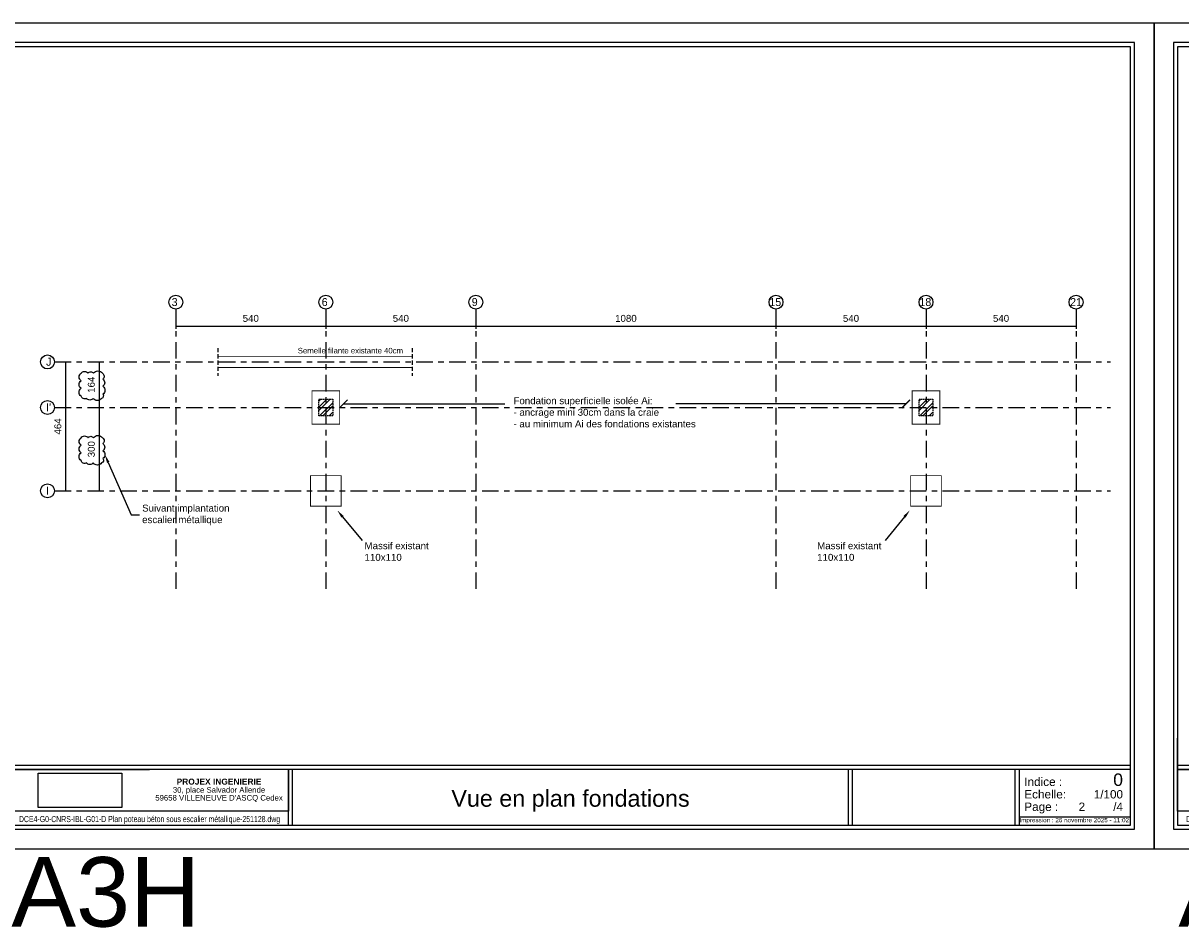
# Model space of a CAD drawing. Header units: centimetres. Extents: x -457644 to -429081, y -148214 to -140337.
# Tile 12 of 31: x -439451 to -435284, y -144250 to -140996. Entities that reach past the tile are written whole.
import ezdxf
from ezdxf import colors
from ezdxf.entities.mleader import LeaderData, LeaderLine
from ezdxf.enums import TextEntityAlignment as Align
from ezdxf.math import Vec2, Vec3

# ---------------------------------------------------------------- set-up
doc = ezdxf.new("R2010")
doc.units = ezdxf.units.CM
doc.header["$LTSCALE"] = 20
doc.linetypes.add('CACHE', pattern=[0.375, 0.25, -0.125])
doc.linetypes.add('DXK_LINE_DOT3', pattern=[5.9187, 2.979, -0.9799, 0.9799, -0.9799])
doc.layers.get('DEFPOINTS').update_dxf_attribs({"color": 31})
doc.layers.add('GO Textes', color=3, linetype='Continuous', lineweight=9)
for name, color, linetype in [('GO-0-COTES', 3, 'Continuous'), ('GO-1-ARMAT', 7, 'Continuous'), ('GO-1-BET-CAC', 6, 'CACHE'), ('GO-1-FON-SEM', 3, 'Continuous'), ('MAILLAGE', 7, 'Continuous')]:
    doc.layers.add(name, color=color, linetype=linetype)
doc.styles.add('Arial', font='arial.ttf')
doc.styles.add('Century Gothic', font='GOTHIC.TTF', dxfattribs={"height": 0.2})
doc.styles.add('StormACAD-Cartouches', font='sanss___.ttf')
doc.dimstyles.new('EO100', dxfattribs={"dimtxt": 25, "dimasz": 0.2, "dimexe": 10, "dimexo": 30, "dimgap": 15, "dimtad": 1, "dimdec": 1, "dimrnd": 0.5, "dimdsep": 46, "dimtxsty": 'Arial', "dimblk": 'ARCHTICK', "dimcen": 20, "dimclrd": 256, "dimclre": 256, "dimclrt": 7, "dimadec": 3, "dimazin": 0, "dimtfac": 1, "dimtdec": 1, "dimtofl": 0, "dimtmove": 2, "dimatfit": 3, "dimldrblk": 'ARCHTICK', "dimfxl": 30, "dimfxlon": 1, "dimtolj": 1, "dimtzin": 0, "dimarcsym": 0})
doc.dimstyles.new('EO50', dxfattribs={"dimtxt": 12.5, "dimasz": 0.1, "dimexe": 5, "dimexo": 15, "dimgap": 7.5, "dimtad": 1, "dimdec": 1, "dimrnd": 0.1, "dimdsep": 46, "dimtxsty": 'Arial', "dimblk": 'ARCHTICK', "dimcen": 10, "dimclrd": 256, "dimclre": 256, "dimclrt": 7, "dimadec": 3, "dimazin": 0, "dimtfac": 1, "dimtdec": 1, "dimtofl": 0, "dimtmove": 1, "dimatfit": 2, "dimldrblk": 'ARCHTICK', "dimfxl": 15, "dimfxlon": 1, "dimtolj": 1, "dimtzin": 0, "dimarcsym": 0})
picture_1 = doc.add_image_def('image1.png', size_in_pixel=(1695, 697))

# ---------------------------------------------------------------- blocks, each defined once
blk = doc.blocks.new('StormACAD-Cart-LogoDessin')
for p, q in [((0, -15), (0, 0)), ((0, 0), (50, 0))]:
    blk.add_line(p, q)
image = blk.add_image(picture_1, insert=(9.96, -13.72), size_in_units=(30.08, 12.37))
image.dxf.flags = 7
blk = doc.blocks.new('StormACAD-Cart-LogoTexte')
for p, q in [((0, 15), (0, 0)), ((0, 0), (-50, 0))]:
    blk.add_line(p, q)
at = {"insert": (-25, 7.5), "char_height": 2.7, "width": 55.4751, "attachment_point": 5, "line_spacing_factor": 0.85, "style": 'Arial'}
blk.add_mtext("\\pxqc;{\\fArial|b1|i0|c0|p34;\\H0.8x;PROJEX INGENIERIE\\P\\pq*;\\fArial|b0|i0|c0|p34;\\H0.92593x;30, place Salvador Allende\\P59658 VILLENEUVE D'ASCQ Cedex}", dxfattribs=at)
blk = doc.blocks.new('*U64')
at = {"color": 0, "linetype": 'ByBlock', "lineweight": -2}
for p, q in [((85, 135), (85, 397.5)), ((85, 300), (4115, 300)), ((4115, 285), (85, 285)), ((1085, 85), (1085, 285)), ((1100, 85), (1100, 285)), ((3100, 85), (3100, 285)), ((3115, 85), (3115, 285)), ((3700.5, 85), (3700.5, 285)), ((3715.5, 85), (3715.5, 285)), ((1055.8, 135), (85, 135)), ((3715.5, 115), (4115, 115))]:
    blk.add_line(p, q, dxfattribs=at)
for points in [[(0, 0), (4200, 0), (4200, 2970), (0, 2970)], [(70, 70), (4130, 70), (4130, 2900), (70, 2900)], [(85, 85), (4115, 85), (4115, 2885), (85, 2885)]]:
    blk.add_lwpolyline(points, close=True, dxfattribs=at)
at = {"color": 0, "linetype": 'ByBlock', "lineweight": -2, "xscale": 10, "yscale": 10, "zscale": 10}
for name, p in [('StormACAD-Cart-LogoDessin', (85, 285)), ('StormACAD-Cart-LogoTexte', (1085, 135))]:
    blk.add_blockref(name, p, dxfattribs=at)
at = {"color": 0, "linetype": 'ByBlock', "lineweight": -2, "style": 'StormACAD-Cartouches'}
for s, p in [('Indice :', (3733.1, 225.8)), ('Echelle:', (3733.1, 180.9)), ('Page :', (3733.1, 135.9))]:
    blk.add_text(s, height=30.23, dxfattribs=at).set_placement(p)
for s, height, width, p, p2 in [('DCE4-G0-CNRS-IBL-G01-D Plan poteau béton sous escalier métallique-251128.dwg', 22, 0.825424, (115, 95.7), (1055, 95.7)), ('Impression : 26 novembre 2025 - 11:02', 15, 1.098464, (3715.5, 95.3), (4110, 95.3))]:
    blk.add_text(s, height=height, dxfattribs=dict(at, width=width)).set_placement(p, p2, align=Align.FIT)
blk.add_text('A3H', height=250, dxfattribs=at).set_placement((87.6, -30.2), align=Align.TOP_LEFT)
at = {"color": 0, "linetype": 'ByBlock', "lineweight": -2, "style": 'StormACAD-Cartouches', "flags": 8}
blk.add_attdef('NOTA_HAUT', text='', height=25, dxfattribs=at).set_placement((4105, 2875), align=Align.TOP_RIGHT)
for tag, p, height in [('NOTA_BAS', (95, 310), 25), ('TITRE_GAUCHE', (1110, 95), 35)]:
    blk.add_attdef(tag, p, '', height=height, dxfattribs=at)
for tag, p in [('TITRE_HAUT', (2100, 275)), ('SOUS_TITRE', (2100, 141))]:
    blk.add_attdef(tag, text='', height=35, dxfattribs=at).set_placement(p, align=Align.TOP_CENTER)
for tag, height, p in [('INDICE', 45, (4088.1, 248.2)), ('ECHELLE', 30, (4088.1, 195.9)), ('NP', 30, (4088.1, 150.9))]:
    blk.add_attdef(tag, text='', height=height, dxfattribs=at).set_placement(p, align=Align.MIDDLE_RIGHT)
for tag, height, p in [('TITRE', 60, (2100, 181.1)), ('NUMERO', 30, (3940.2, 150.9))]:
    blk.add_attdef(tag, text='', height=height, dxfattribs=at).set_placement(p, align=Align.MIDDLE_CENTER)
blk.add_attdef('TITRE_DROIT', text='', height=35, dxfattribs=at).set_placement((3090, 95), align=Align.RIGHT)
blk = doc.blocks.new('_ArchTick')
at = {"color": 0, "linetype": 'ByBlock', "const_width": 0.15}
blk.add_lwpolyline([(-0.5, -0.5), (0.5, 0.5)], dxfattribs=at)
blk = doc.blocks.new('*D65')
at = {"layer": 'DEFPOINTS', "color": 0, "transparency": 16777216}
for p in [(-439201.7, -142378.3), (-439201.7, -142678.3), (-439177.5, -142678.3)]:
    blk.add_point(p, dxfattribs=at)
at = {"layer": 'GO-0-COTES', "lineweight": -2, "transparency": 16777216}
for p, q in [((-439177.5, -142378.3), (-439167.5, -142378.3)), ((-439177.5, -142378.3), (-439177.5, -142678.3)), ((-439177.5, -142678.3), (-439167.5, -142678.3))]:
    blk.add_line(p, q, dxfattribs=at)
at = {"layer": 'GO-0-COTES', "lineweight": -2, "transparency": 16777216, "xscale": 0.2, "yscale": 0.2, "zscale": 0.2}
for p, rotation in [((-439177.5, -142378.3), 90), ((-439177.5, -142678.3), 270)]:
    blk.add_blockref('_ArchTick', p, dxfattribs=dict(at, rotation=rotation))
at = {"layer": 'GO-0-COTES', "color": 7, "transparency": 16777216, "insert": (-439205.3, -142528.3), "char_height": 25, "attachment_point": 5, "rotation": 90, "style": 'Arial'}
blk.add_mtext('\\A1;300', dxfattribs=at)
blk = doc.blocks.new('*D66')
at = {"layer": 'DEFPOINTS', "color": 0, "transparency": 16777216}
for p in [(-438901.5, -142024.5), (-438361.5, -142024.5), (-438361.5, -142085.5)]:
    blk.add_point(p, dxfattribs=at)
at = {"layer": 'GO-0-COTES', "lineweight": -2, "transparency": 16777216}
for p, q in [((-438901.5, -142055.5), (-438901.5, -142095.5)), ((-438361.5, -142055.5), (-438361.5, -142095.5)), ((-438901.5, -142085.5), (-438361.5, -142085.5))]:
    blk.add_line(p, q, dxfattribs=at)
at = {"layer": 'GO-0-COTES', "lineweight": -2, "transparency": 16777216, "xscale": 0.2, "yscale": 0.2, "zscale": 0.2, "rotation": 180}
blk.add_blockref('_ArchTick', (-438901.5, -142085.5), dxfattribs=at)
at = {"layer": 'GO-0-COTES', "lineweight": -2, "transparency": 16777216, "xscale": 0.2, "yscale": 0.2, "zscale": 0.2}
blk.add_blockref('_ArchTick', (-438361.5, -142085.5), dxfattribs=at)
at = {"layer": 'GO-0-COTES', "color": 7, "transparency": 16777216, "insert": (-438631.5, -142057.7), "char_height": 25, "attachment_point": 5, "style": 'Arial'}
blk.add_mtext('\\A1;540', dxfattribs=at)
blk = doc.blocks.new('*D67')
at = {"layer": 'DEFPOINTS', "color": 0, "transparency": 16777216}
for p in [(-438361.5, -142024.5), (-437821.5, -142024.5), (-437821.5, -142085.5)]:
    blk.add_point(p, dxfattribs=at)
at = {"layer": 'GO-0-COTES', "lineweight": -2, "transparency": 16777216}
for p, q in [((-438361.5, -142055.5), (-438361.5, -142095.5)), ((-437821.5, -142055.5), (-437821.5, -142095.5)), ((-438361.5, -142085.5), (-437821.5, -142085.5))]:
    blk.add_line(p, q, dxfattribs=at)
at = {"layer": 'GO-0-COTES', "lineweight": -2, "transparency": 16777216, "xscale": 0.2, "yscale": 0.2, "zscale": 0.2, "rotation": 180}
blk.add_blockref('_ArchTick', (-438361.5, -142085.5), dxfattribs=at)
at = {"layer": 'GO-0-COTES', "lineweight": -2, "transparency": 16777216, "xscale": 0.2, "yscale": 0.2, "zscale": 0.2}
blk.add_blockref('_ArchTick', (-437821.5, -142085.5), dxfattribs=at)
at = {"layer": 'GO-0-COTES', "color": 7, "transparency": 16777216, "insert": (-438091.5, -142057.7), "char_height": 25, "attachment_point": 5, "style": 'Arial'}
blk.add_mtext('\\A1;540', dxfattribs=at)
blk = doc.blocks.new('*D68')
at = {"layer": 'DEFPOINTS', "color": 0, "transparency": 16777216}
for p in [(-437821.5, -142024.5), (-436741.5, -142024.5), (-436741.5, -142085.5)]:
    blk.add_point(p, dxfattribs=at)
at = {"layer": 'GO-0-COTES', "lineweight": -2, "transparency": 16777216}
for p, q in [((-437821.5, -142055.5), (-437821.5, -142095.5)), ((-436741.5, -142055.5), (-436741.5, -142095.5)), ((-437821.5, -142085.5), (-436741.5, -142085.5))]:
    blk.add_line(p, q, dxfattribs=at)
at = {"layer": 'GO-0-COTES', "lineweight": -2, "transparency": 16777216, "xscale": 0.2, "yscale": 0.2, "zscale": 0.2, "rotation": 180}
blk.add_blockref('_ArchTick', (-437821.5, -142085.5), dxfattribs=at)
at = {"layer": 'GO-0-COTES', "lineweight": -2, "transparency": 16777216, "xscale": 0.2, "yscale": 0.2, "zscale": 0.2}
blk.add_blockref('_ArchTick', (-436741.5, -142085.5), dxfattribs=at)
at = {"layer": 'GO-0-COTES', "color": 7, "transparency": 16777216, "insert": (-437281.5, -142057.7), "char_height": 25, "attachment_point": 5, "style": 'Arial'}
blk.add_mtext('\\A1;1080', dxfattribs=at)
blk = doc.blocks.new('*D69')
at = {"layer": 'DEFPOINTS', "color": 0, "transparency": 16777216}
for p in [(-436741.5, -142024.5), (-436201.5, -142024.5), (-436201.5, -142085.5)]:
    blk.add_point(p, dxfattribs=at)
at = {"layer": 'GO-0-COTES', "lineweight": -2, "transparency": 16777216}
for p, q in [((-436741.5, -142055.5), (-436741.5, -142095.5)), ((-436201.5, -142055.5), (-436201.5, -142095.5)), ((-436741.5, -142085.5), (-436201.5, -142085.5))]:
    blk.add_line(p, q, dxfattribs=at)
at = {"layer": 'GO-0-COTES', "lineweight": -2, "transparency": 16777216, "xscale": 0.2, "yscale": 0.2, "zscale": 0.2, "rotation": 180}
blk.add_blockref('_ArchTick', (-436741.5, -142085.5), dxfattribs=at)
at = {"layer": 'GO-0-COTES', "lineweight": -2, "transparency": 16777216, "xscale": 0.2, "yscale": 0.2, "zscale": 0.2}
blk.add_blockref('_ArchTick', (-436201.5, -142085.5), dxfattribs=at)
at = {"layer": 'GO-0-COTES', "color": 7, "transparency": 16777216, "insert": (-436471.5, -142057.7), "char_height": 25, "attachment_point": 5, "style": 'Arial'}
blk.add_mtext('\\A1;540', dxfattribs=at)
blk = doc.blocks.new('*D70')
at = {"layer": 'DEFPOINTS', "color": 0, "transparency": 16777216}
for p in [(-436201.5, -142024.5), (-435661.5, -142024.5), (-435661.5, -142085.5)]:
    blk.add_point(p, dxfattribs=at)
at = {"layer": 'GO-0-COTES', "lineweight": -2, "transparency": 16777216}
for p, q in [((-436201.5, -142055.5), (-436201.5, -142095.5)), ((-435661.5, -142055.5), (-435661.5, -142095.5)), ((-436201.5, -142085.5), (-435661.5, -142085.5))]:
    blk.add_line(p, q, dxfattribs=at)
at = {"layer": 'GO-0-COTES', "lineweight": -2, "transparency": 16777216, "xscale": 0.2, "yscale": 0.2, "zscale": 0.2, "rotation": 180}
blk.add_blockref('_ArchTick', (-436201.5, -142085.5), dxfattribs=at)
at = {"layer": 'GO-0-COTES', "lineweight": -2, "transparency": 16777216, "xscale": 0.2, "yscale": 0.2, "zscale": 0.2}
blk.add_blockref('_ArchTick', (-435661.5, -142085.5), dxfattribs=at)
at = {"layer": 'GO-0-COTES', "color": 7, "transparency": 16777216, "insert": (-435931.5, -142057.7), "char_height": 25, "attachment_point": 5, "style": 'Arial'}
blk.add_mtext('\\A1;540', dxfattribs=at)
blk = doc.blocks.new('*D9376')
at = {"layer": 'DEFPOINTS', "color": 0, "transparency": 16777216}
for p in [(-439337.9, -142214.3), (-439337.9, -142678.3), (-439298.1, -142678.3)]:
    blk.add_point(p, dxfattribs=at)
at = {"layer": 'GO-0-COTES', "lineweight": -2, "transparency": 16777216}
for p, q in [((-439307.9, -142214.3), (-439288.1, -142214.3)), ((-439298.1, -142214.3), (-439298.1, -142678.3)), ((-439307.9, -142678.3), (-439288.1, -142678.3))]:
    blk.add_line(p, q, dxfattribs=at)
at = {"layer": 'GO-0-COTES', "lineweight": -2, "transparency": 16777216, "xscale": 0.2, "yscale": 0.2, "zscale": 0.2}
for p, rotation in [((-439298.1, -142214.3), 90), ((-439298.1, -142678.3), 270)]:
    blk.add_blockref('_ArchTick', p, dxfattribs=dict(at, rotation=rotation))
at = {"layer": 'GO-0-COTES', "color": 7, "transparency": 16777216, "insert": (-439325.9, -142446.3), "char_height": 25, "attachment_point": 5, "rotation": 90, "style": 'Arial'}
blk.add_mtext('\\A1;464', dxfattribs=at)
blk = doc.blocks.new('*D9377')
at = {"layer": 'DEFPOINTS', "color": 0, "transparency": 16777216}
for p in [(-439201.7, -142214.3), (-439201.7, -142378.3), (-439177.6, -142378.3)]:
    blk.add_point(p, dxfattribs=at)
at = {"layer": 'GO-0-COTES', "lineweight": -2, "transparency": 16777216}
for p, q in [((-439177.6, -142214.3), (-439167.6, -142214.3)), ((-439177.6, -142214.3), (-439177.6, -142378.3)), ((-439177.6, -142378.3), (-439167.6, -142378.3))]:
    blk.add_line(p, q, dxfattribs=at)
at = {"layer": 'GO-0-COTES', "lineweight": -2, "transparency": 16777216, "xscale": 0.2, "yscale": 0.2, "zscale": 0.2}
for p, rotation in [((-439177.6, -142214.3), 90), ((-439177.6, -142378.3), 270)]:
    blk.add_blockref('_ArchTick', p, dxfattribs=dict(at, rotation=rotation))
at = {"layer": 'GO-0-COTES', "color": 7, "transparency": 16777216, "insert": (-439205.4, -142296.3), "char_height": 25, "attachment_point": 5, "rotation": 90, "style": 'Arial'}
blk.add_mtext('\\A1;164', dxfattribs=at)

msp = doc.modelspace()

# ---------------------------------------------------------------- hatches: boundary and pattern name
at = {"layer": 'GO-1-BET-CAC'}
h = msp.add_hatch(dxfattribs=at)
h.set_pattern_fill('ANSI32', color=256, scale=2.5)
h.set_pattern_definition([(45, (6263.765, -1720.068), (-16.8379802, 16.8379802), []), (45, (6274.99, -1720.068), (-16.8379802, 16.8379802), [])])
h.paths.add_polyline_path([(-438386.48, -142348.27), (-438336.48, -142348.27), (-438336.48, -142408.27), (-438386.48, -142408.27)])
h = msp.add_hatch(dxfattribs=at)
h.set_pattern_fill('ANSI32', color=256, scale=2.5)
h.set_pattern_definition([(45, (8423.725, -1720.068), (-16.8379802, 16.8379802), []), (45, (8434.95, -1720.068), (-16.8379802, 16.8379802), [])])
h.paths.add_polyline_path([(-436226.52, -142348.27), (-436176.52, -142348.27), (-436176.52, -142408.27), (-436226.52, -142408.27)])

# ---------------------------------------------------------------- linework, layer by layer
at = {"color": 1, "linetype": 'CACHE', "ltscale": 3}
for p, q in [((-438750.5, -142164.27), (-438750.13, -142264.27)), ((-438051.2, -142164.27), (-438050.83, -142264.27))]:
    msp.add_line(p, q, dxfattribs=at)
at = {"color": 12}
for points in [[(-439242.14, -142254.89, -0.5205671), (-439216.99, -142254.89, -0.5205671), (-439197.65, -142254.89, -0.5205671), (-439165.51, -142254.89, -0.5205671), (-439163.9, -142276.17, -0.5205671), (-439163.9, -142302.03, -0.5205671), (-439163.9, -142330.05, -0.5205671), (-439168.48, -142345.27, -0.5205671), (-439198.88, -142345.27, -0.5205671), (-439222.68, -142345.27, -0.5205671), (-439242.14, -142337.29, -0.5205671), (-439242.14, -142309.23, -0.5205671), (-439242.14, -142281.9, -0.5205671)], [(-439242.04, -142486.89, -0.5205671), (-439216.89, -142486.89, -0.5205671), (-439197.55, -142486.89, -0.5205671), (-439165.41, -142486.89, -0.5205671), (-439163.8, -142508.17, -0.5205671), (-439163.8, -142534.03, -0.5205671), (-439163.8, -142562.05, -0.5205671), (-439168.38, -142577.27, -0.5205671), (-439198.78, -142577.27, -0.5205671), (-439222.58, -142577.27, -0.5205671), (-439242.04, -142569.29, -0.5205671), (-439242.04, -142541.23, -0.5205671), (-439242.04, -142513.9, -0.5205671)]]:
    msp.add_lwpolyline(points, format="xyb", close=True, dxfattribs=at)
at = {"color": 8}
for points in [[(-438301.16, -142771.53), (-438231.03, -142857.26)], [(-436278.93, -142771.53), (-436349.07, -142857.26)]]:
    msp.add_lwpolyline(points, dxfattribs=at)
for points in [[(-438305.03, -142774.7), (-438320.16, -142748.31), (-438297.3, -142768.37)], [(-436282.8, -142768.37), (-436259.94, -142748.31), (-436275.06, -142774.7)]]:
    msp.add_solid(points, dxfattribs=at)
at = {"layer": 'GO-1-BET-CAC'}
for p, q in [((-438386.48, -142408.27), (-438386.48, -142348.27)), ((-438386.48, -142348.27), (-438336.48, -142348.27)), ((-438336.48, -142348.27), (-438336.48, -142408.27)), ((-436226.52, -142408.27), (-436226.52, -142348.27)), ((-436226.52, -142348.27), (-436176.52, -142348.27)), ((-436176.52, -142348.27), (-436176.52, -142408.27)), ((-438336.48, -142408.27), (-438386.48, -142408.27)), ((-436176.52, -142408.27), (-436226.52, -142408.27))]:
    msp.add_line(p, q, dxfattribs=at)
at = {"layer": 'GO-1-FON-SEM', "color": 8, "const_width": 3}
for points in [[(-438750.5, -142194.27), (-438051.2, -142194.27)], [(-438750.5, -142234.27), (-438051.2, -142234.27)]]:
    msp.add_lwpolyline(points, dxfattribs=at)
at = {"layer": 'GO-1-FON-SEM', "const_width": 3}
for points in [[(-438411.48, -142318.27), (-438311.48, -142318.27), (-438311.48, -142438.27), (-438411.48, -142438.27)], [(-436251.52, -142318.27), (-436151.52, -142318.27), (-436151.52, -142438.27), (-436251.52, -142438.27)]]:
    msp.add_lwpolyline(points, close=True, dxfattribs=at)
at = {"layer": 'GO-1-FON-SEM', "color": 8, "const_width": 3}
for points in [[(-438416.48, -142623.27), (-438306.48, -142623.27), (-438306.48, -142733.27), (-438416.48, -142733.27)], [(-436256.52, -142623.27), (-436146.52, -142623.27), (-436146.52, -142733.27), (-436256.52, -142733.27)]]:
    msp.add_lwpolyline(points, close=True, dxfattribs=at)
at = {"layer": 'MAILLAGE', "color": 1, "linetype": 'DXK_LINE_DOT3'}
for p, q in [((-438901.48, -142024.51), (-438901.48, -143036)), ((-438361.48, -142024.51), (-438361.48, -143036)), ((-437821.48, -142024.51), (-437821.48, -143036)), ((-436741.48, -142024.51), (-436741.48, -143036)), ((-436201.52, -142024.46), (-436201.52, -143036)), ((-435661.48, -142024.51), (-435661.48, -143036)), ((-439337.93, -142214.27), (-435537.78, -142214.27)), ((-439337.93, -142378.27), (-435537.78, -142378.27)), ((-439337.93, -142678.27), (-435537.78, -142678.27))]:
    msp.add_line(p, q, dxfattribs=at)
at = {"layer": 'MAILLAGE', "color": 1, "linetype": 'Continuous'}
for centre in [(-438901.48, -141999.51), (-438361.48, -141999.51), (-437821.48, -141999.51), (-436741.48, -141999.51), (-436201.52, -141999.46), (-435661.48, -141999.51), (-439362.93, -142214.27), (-439362.93, -142378.27), (-439362.93, -142678.27)]:
    msp.add_circle(centre, 25, dxfattribs=at)

# ---------------------------------------------------------------- block references
at = {"layer": 'GO-1-ARMAT'}
ref = msp.add_blockref('*U64', (-439580.84, -143965.51), dxfattribs=at)
ref.add_attrib('TITRE', 'Vue en plan fondations', dxfattribs={"layer": '0', "color": 0, "linetype": 'ByBlock', "lineweight": -2, "height": 60, "style": 'StormACAD-Cartouches'}).set_placement((-437480.84, -143784.44), align=Align.MIDDLE_CENTER)
ref.add_attrib('NUMERO', '2', dxfattribs={"layer": '0', "color": 0, "linetype": 'ByBlock', "lineweight": -2, "height": 30, "style": 'StormACAD-Cartouches'}).set_placement((-435640.66, -143814.56), align=Align.MIDDLE_CENTER)
ref.add_attrib('INDICE', '0', dxfattribs={"layer": '0', "color": 0, "linetype": 'ByBlock', "lineweight": -2, "height": 45, "style": 'StormACAD-Cartouches'}).set_placement((-435492.7, -143717.3), align=Align.MIDDLE_RIGHT)
ref.add_attrib('ECHELLE', '1/100', dxfattribs={"layer": '0', "color": 0, "linetype": 'ByBlock', "lineweight": -2, "height": 30, "style": 'StormACAD-Cartouches'}).set_placement((-435492.7, -143769.64), align=Align.MIDDLE_RIGHT)
ref.add_attrib('NP', '/4', dxfattribs={"layer": '0', "color": 0, "linetype": 'ByBlock', "lineweight": -2, "height": 30, "style": 'StormACAD-Cartouches'}).set_placement((-435492.7, -143814.56), align=Align.MIDDLE_RIGHT)
ref = msp.add_blockref('*U64', (-435380.84, -143965.51), dxfattribs=at)
ref.add_attrib('TITRE', 'Vue en plan PHR-2 et PHR-1', dxfattribs={"layer": '0', "color": 0, "linetype": 'ByBlock', "lineweight": -2, "height": 60, "style": 'StormACAD-Cartouches'}).set_placement((-433280.84, -143784.44), align=Align.MIDDLE_CENTER)
ref.add_attrib('NUMERO', '3', dxfattribs={"layer": '0', "color": 0, "linetype": 'ByBlock', "lineweight": -2, "height": 30, "style": 'StormACAD-Cartouches'}).set_placement((-431440.66, -143814.56), align=Align.MIDDLE_CENTER)
ref.add_attrib('INDICE', '0', dxfattribs={"layer": '0', "color": 0, "linetype": 'ByBlock', "lineweight": -2, "height": 45, "style": 'StormACAD-Cartouches'}).set_placement((-431292.7, -143717.3), align=Align.MIDDLE_RIGHT)
ref.add_attrib('ECHELLE', '1/100', dxfattribs={"layer": '0', "color": 0, "linetype": 'ByBlock', "lineweight": -2, "height": 30, "style": 'StormACAD-Cartouches'}).set_placement((-431292.7, -143769.64), align=Align.MIDDLE_RIGHT)
ref.add_attrib('NP', '/4', dxfattribs={"layer": '0', "color": 0, "linetype": 'ByBlock', "lineweight": -2, "height": 30, "style": 'StormACAD-Cartouches'}).set_placement((-431292.7, -143814.56), align=Align.MIDDLE_RIGHT)

# ---------------------------------------------------------------- texts
at = {"layer": 'GO Textes', "color": 8, "attachment_point": 1, "style": 'Arial'}
for s, insert, char_height, width in [('Semelle filante existante 40cm', (-438462.44, -142163.63), 20, 391.0164), ('\\pxql;Massif existant\\P110x110', (-438222.16, -142863.01), 25, 253.659), ('\\pxql;Massif existant\\P110x110', (-436593.2, -142863.01), 25, 253.659)]:
    msp.add_mtext(s, dxfattribs=dict(at, insert=insert, char_height=char_height, width=width))
at = {"layer": 'GO Textes', "insert": (-437686.16, -142341.28), "char_height": 25, "width": 660.6292, "attachment_point": 1, "style": 'Arial'}
msp.add_mtext('\\pxql;Fondation superficielle isolée Ai:\\P- ancrage mini 30cm dans la craie\\P- au minimum Ai des fondations existantes', dxfattribs=at)
at = {"layer": 'MAILLAGE', "color": 1, "linetype": 'Continuous', "style": 'Century Gothic'}
for s, p in [('3', (-438916.29, -142013.24)), ('6', (-438376.29, -142013.24)), ('9', (-437836.29, -142013.24)), ('15', (-436765.18, -142013.24)), ('18', (-436225.27, -142013.19)), ('21', (-435682.97, -142013.24)), ('J', (-439368.17, -142228)), ("I'", (-439368.17, -142392)), ('I', (-439368.17, -142692))]:
    msp.add_text(s, height=28.73, dxfattribs=at).set_placement(p)

# ---------------------------------------------------------------- dimensions: what is measured, and where the dimension line sits
at = {"layer": 'GO-0-COTES'}
for base, p1, p2, picture, middle in [((-438361.48, -142085.5), (-438901.48, -142024.51), (-438361.48, -142024.51), '*D66', (-438631.48, -142057.74)), ((-437821.48, -142085.5), (-438361.48, -142024.51), (-437821.48, -142024.51), '*D67', (-438091.48, -142057.74)), ((-436741.48, -142085.5), (-437821.48, -142024.51), (-436741.48, -142024.51), '*D68', (-437281.48, -142057.74)), ((-436201.52, -142085.5), (-436741.48, -142024.51), (-436201.52, -142024.51), '*D69', (-436471.5, -142057.74)), ((-435661.48, -142085.5), (-436201.52, -142024.46), (-435661.48, -142024.51), '*D70', (-435931.5, -142057.74))]:
    dim = msp.add_linear_dim(base=base, p1=p1, p2=p2, dimstyle='EO100', dxfattribs=at)
    dim.commit()
    dim.dimension.update_dxf_attribs({"geometry": picture, "text_midpoint": middle})
for base, p1, p2, picture, middle in [((-439298.13, -142678.27), (-439337.93, -142214.27), (-439337.93, -142678.27), '*D9376', (-439325.9, -142446.27)), ((-439177.59, -142378.27), (-439201.73, -142214.27), (-439201.73, -142378.27), '*D9377', (-439205.36, -142296.27)), ((-439177.49, -142678.27), (-439201.73, -142378.27), (-439201.73, -142678.27), '*D65', (-439205.27, -142528.27))]:
    dim = msp.add_linear_dim(base=base, p1=p1, p2=p2, angle=90, dimstyle='EO100', dxfattribs=at)
    dim.commit()
    dim.dimension.update_dxf_attribs({"geometry": picture, "text_midpoint": middle})

# ---------------------------------------------------------------- leaders
at = {"color": 12}
ml = msp.add_multileader_mtext('Standard', dxfattribs=at)
ml.set_content('Suivant implantation \\Pescalier métallique', color=12, style='Arial')
ml.set_leader_properties(color=256)
ml.build(insert=Vec2(0, 0))
ml.multileader.update_dxf_attribs({"text_left_attachment_type": 2, "text_right_attachment_type": 2, "dogleg_length": 30, "arrow_head_size": 30})
ctx = ml.context
ctx.base_point, ctx.char_height, ctx.arrow_head_size, ctx.landing_gap_size, ctx.plane_origin = Vec3(-439032.47, -142764.61), 25, 30, 10, Vec3(-439030.13, -142703.5)
ctx.left_attachment, ctx.right_attachment = 2, 2
notes = []
notes.append((ctx, [(0, (1, 1, 0), (-439062.47, -142764.61), (1, 0), 30, [(0, [(-439156.51, -142548.34)], 0, [])])]))
ctx.mtext.insert, ctx.mtext.width, ctx.mtext.flow_direction = Vec3(-439022.47, -142727.53), 441.5487, 5
at = {"layer": 'GO Textes'}
for points in [[(-438298.37, -142365.46), (-437716.65, -142365.46)], [(-436273.87, -142365.46), (-437102.1, -142365.46)]]:
    msp.add_leader(points, dimstyle='EO50', override={"dimasz": 30, "dimgap": 7.5, "dimtad": 1}, dxfattribs=at)
for ctx, leaders in notes:
    for number, flags, end, landing, length, lines in leaders:
        leader = LeaderData()
        leader.index, (leader.has_last_leader_line, leader.has_dogleg_vector, leader.attachment_direction) = number, flags
        leader.last_leader_point, leader.dogleg_vector, leader.dogleg_length = Vec3(end), Vec3(landing), length
        for number, points, colour, breaks in lines:
            line = LeaderLine()
            line.index, line.vertices, line.color, line.breaks = number, Vec3.list(points), colors.encode_raw_color(colour), breaks
            leader.lines.append(line)
        ctx.leaders.append(leader)

doc.saveas('drawing.dxf')
